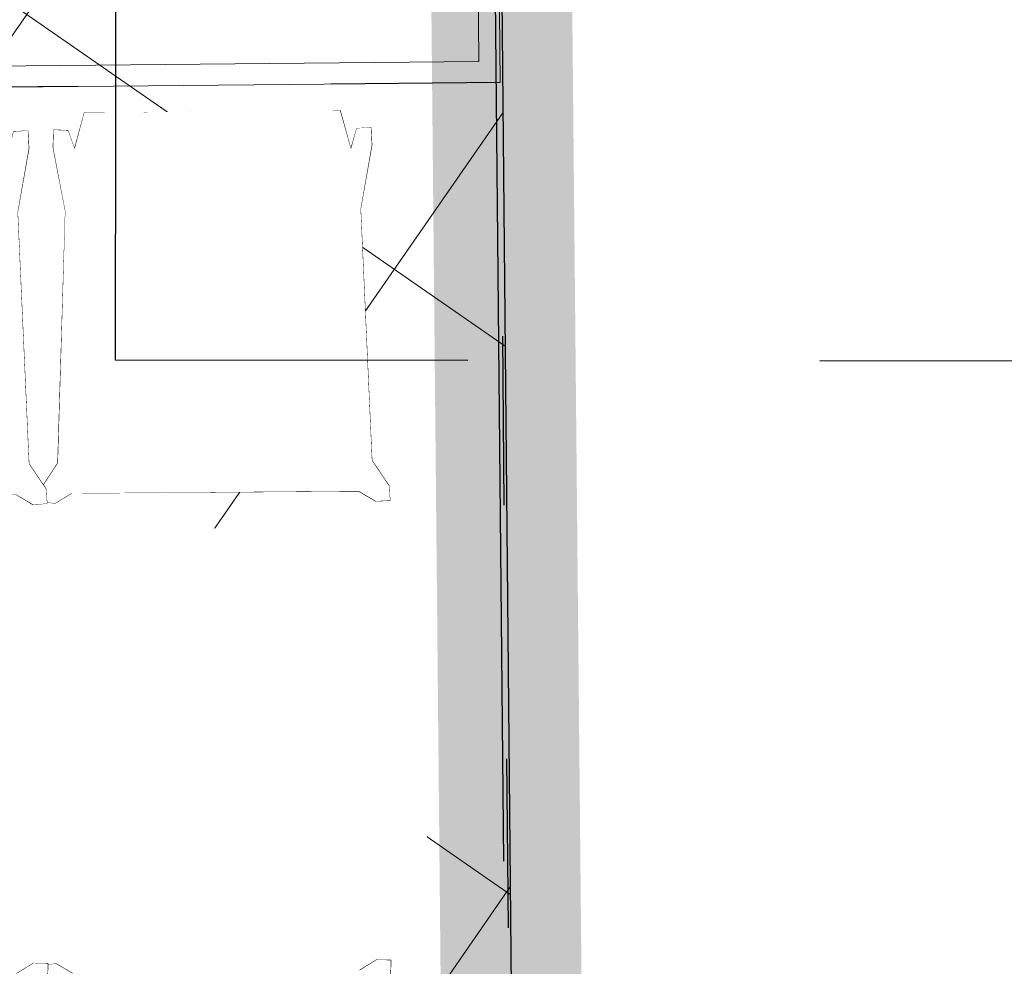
# Model space of a CAD drawing. Extents: x 8014 to 6635291, y -5609 to 5765892.
# Tile 60 of 158: x 6601167.27 to 6601168.66, y 5731806.69 to 5731808.03. Entities that reach past the tile are written whole.
import ezdxf
from ezdxf import colors
from ezdxf.entities.mleader import LeaderData, LeaderLine
from ezdxf.math import Vec2, Vec3

# ---------------------------------------------------------------- set-up
doc = ezdxf.new("R2010")
doc.units = 0
doc.header["$PDSIZE"] = 0.75
for name, pattern in [('ACAD_ISO03W100', [30, 12, -18]), ('HIDDEN', [0.375, 0.25, -0.125]), ('PRZER1-1', [1, 0.5, -0.5])]:
    doc.linetypes.add(name, pattern=pattern)
doc.layers.get('0').update_dxf_attribs({"linetype": 'CONTINUOUS'})
doc.layers.get('Defpoints').update_dxf_attribs({"linetype": 'CONTINUOUS'})
for name, color, linetype in [('A-SZRAF- DROGI', 130, 'CONTINUOUS'), ('a_budynek', 10, 'CONTINUOUS'), ('a_chodnik', 31, 'CONTINUOUS'), ('A_opis', 7, 'CONTINUOUS'), ('a_zieleń', 80, 'CONTINUOUS'), ('Wymiarowanie', 7, 'CONTINUOUS')]:
    doc.layers.add(name, color=color, linetype=linetype)
for name, color, linetype, lineweight in [('a_krawężnik', 7, 'CONTINUOUS', 30), ('D_WYMIARY', 7, 'CONTINUOUS', 15), ('MEBLE PKN', 7, 'CONTINUOUS', 20), ('OPIS', 7, 'CONTINUOUS', 0), ('T_str.ochr.8m', 40, 'HIDDEN', 60)]:
    doc.layers.add(name, color=color, linetype=linetype, lineweight=lineweight)
doc.layers.add('AP_HATCH_DROGI', color=7, linetype='CONTINUOUS', lineweight=15, true_color=0x949494)
doc.styles.add('Arial', font='arial.ttf')
doc.styles.add('Romand', font='romand.shx', dxfattribs={"width": 0.8})
doc.styles.add('ROMANS', font='romans.shx', dxfattribs={"width": 0.7})
doc.dimstyles.new('DIM500', dxfattribs={"dimscale": 40, "dimtxt": 0.03, "dimasz": 0.01, "dimexe": 0, "dimexo": 0, "dimgap": 0.02, "dimtad": 1, "dimzin": 9, "dimdsep": 46, "dimtxsty": 'ROMANS', "dimblk": 'TICK1', "dimcen": 0, "dimse1": 1, "dimse2": 1, "dimclrd": 256, "dimclre": 7, "dimclrt": 6, "dimazin": 0, "dimtfac": 1, "dimtdec": 4, "dimtix": 1, "dimtmove": 2, "dimatfit": 3, "dimldrblk": 'TICK1', "dimfxl": 1, "dimtolj": 1, "dimtzin": 9, "dimarcsym": 0})
doc.dimstyles.new('wymiary 1000', dxfattribs={"dimtxt": 1.2, "dimasz": 0.5, "dimexe": 0.2, "dimexo": 0, "dimgap": 0.3, "dimtad": 1, "dimzin": 1, "dimtxsty": 'ROMANS', "dimblk": 'OBLIQUE', "dimcen": 1.5, "dimazin": 0, "dimtfac": 1, "dimtix": 1, "dimtmove": 0, "dimatfit": 3, "dimfxl": 1.25, "dimarcsym": 0})

# ---------------------------------------------------------------- blocks, each defined once
blk = doc.blocks.new('_Oblique')
at = {"color": 0, "linetype": 'ByBlock', "lineweight": -2}
blk.add_line((-0.5, -0.5), (0.5, 0.5), dxfattribs=at)
blk = doc.blocks.new('*D55')
at = {"layer": 'D_WYMIARY', "color": 0, "linetype": 'Continuous', "lineweight": -2}
for p in [(6601167.892975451, 5731813.178474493), (6601167.953632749, 5731806.838764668)]:
    blk.add_line(p, (6601167.924930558, 5731809.838627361), dxfattribs=at)
at = {"layer": 'Defpoints', "color": 0}
for p in [(6601167.924930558, 5731809.838627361), (6601167.953632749, 5731806.838764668)]:
    blk.add_point(p, dxfattribs=at)
at = {"layer": 'D_WYMIARY', "color": 0, "linetype": 'Continuous', "lineweight": -2, "xscale": 0.5, "yscale": 0.5, "zscale": 0.5, "rotation": 270.5481798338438}
blk.add_blockref('_Oblique', (6601167.924930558, 5731809.838627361), dxfattribs=at)
at = {"layer": 'D_WYMIARY', "color": 0, "lineweight": 9, "insert": (6601168.677932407, 5731812.265942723), "char_height": 0.8, "attachment_point": 5, "rotation": 270.54817983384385, "style": 'ROMANS'}
blk.add_mtext('R3,00', dxfattribs=at)
blk = doc.blocks.new('*D56')
at = {"layer": 'D_WYMIARY', "color": 0, "linetype": 'Continuous', "lineweight": -2}
for p in [(6601167.953632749, 5731806.503764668), (6601161.613923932, 5731806.443001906)]:
    blk.add_line(p, (6601164.953770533, 5731806.475012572), dxfattribs=at)
at = {"layer": 'Defpoints', "color": 0}
for p in [(6601167.953632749, 5731806.503764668), (6601164.953770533, 5731806.475012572)]:
    blk.add_point(p, dxfattribs=at)
at = {"layer": 'D_WYMIARY', "color": 0, "linetype": 'Continuous', "lineweight": -2, "xscale": 0.5, "yscale": 0.5, "zscale": 0.5, "rotation": 0.5491329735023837}
blk.add_blockref('_Oblique', (6601164.953770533, 5731806.475012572), dxfattribs=at)
at = {"layer": 'D_WYMIARY', "color": 0, "lineweight": 9, "insert": (6601162.526442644, 5731807.227974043), "char_height": 0.8, "attachment_point": 5, "rotation": 0.5491329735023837, "style": 'ROMANS'}
blk.add_mtext('R3,00', dxfattribs=at)
blk = doc.blocks.new('TICK1')
at = {"color": 0}
for p, q in [((0, -1.4), (0, 1.4)), ((0, 1.110223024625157e-16), (-0.9999999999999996, 1.110223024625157e-16))]:
    blk.add_line(p, q, dxfattribs=at)
at = {"color": 2}
blk.add_line((-0.9999999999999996, -0.9999999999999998), (1, 1), dxfattribs=at)
blk = doc.blocks.new('*D86')
at = {"layer": 'Defpoints', "color": 0}
for p in [(6601183.709523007, 5731807.194782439), (6601167.964858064, 5731806.560914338), (6601167.99356836, 5731803.54587761)]:
    blk.add_point(p, dxfattribs=at)
at = {"layer": 'Wymiarowanie', "lineweight": -2}
blk.add_line((6601183.34285929, 5731803.692039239), (6601168.393550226, 5731803.549686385), dxfattribs=at)
at = {"layer": 'Wymiarowanie', "lineweight": -2, "xscale": 0.4, "yscale": 0.4, "zscale": 0.4}
for p, rotation in [((6601183.742841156, 5731803.695848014), 0.5455751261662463), ((6601167.99356836, 5731803.54587761), 180.5455751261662)]:
    blk.add_blockref('TICK1', p, dxfattribs=dict(at, rotation=rotation))
at = {"layer": 'Wymiarowanie', "color": 6, "insert": (6601175.854874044, 5731805.020799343), "char_height": 1.2, "attachment_point": 5, "rotation": 0.5455751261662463, "style": 'Romand'}
blk.add_mtext('\\A1;15.75', dxfattribs=at)
blk = doc.blocks.new('Z$W@#18078')
at = {"linetype": 'Continuous', "lineweight": 0}
for p, q in [((52.70099770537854, 53.37868979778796), (53.95177334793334, 55.46699316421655)), ((121.2145860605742, 52.87430174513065), (119.9638104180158, 54.96260511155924)), ((125.3526789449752, 52.88995703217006), (122.2077639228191, 54.98516300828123)), ((52.87299354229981, 51.51941368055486), (54.31537071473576, 53.92754322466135)), ((121.0425902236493, 51.01502562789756), (119.6002130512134, 53.42315517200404)), ((170.1353272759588, 53.13265084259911), (161.106101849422, 51.49785543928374)), ((172.6327333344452, 53.01920147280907), (170.1353272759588, 53.13265084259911)), ((121.0822666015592, 46.52608018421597), (121.136296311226, 52.87441639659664)), ((121.1058025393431, 46.51443393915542), (121.159820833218, 52.85811928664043)), ((121.159820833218, 52.85811928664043), (121.136296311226, 52.87441639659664)), ((121.136296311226, 52.87441639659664), (121.2145860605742, 52.87430174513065)), ((121.159820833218, 52.85811928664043), (121.2243129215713, 52.8579997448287)), ((161.4822621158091, 51.20570872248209), (121.2243129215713, 52.8579997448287)), ((161.106101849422, 51.49785543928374), (125.3526789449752, 52.88995703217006)), ((166.0494697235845, 51.15508195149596), (172.6327333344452, 53.01920147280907)), ((172.6327333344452, 53.01920147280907), (172.5251946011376, 51.01923266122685)), ((120.9707894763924, 10.20466600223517), (121.0425902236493, 51.01502562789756)), ((161.106101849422, 51.49785543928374), (161.470810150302, 51.21395340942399)), ((161.4055930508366, 49.21337687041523), (161.4760214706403, 50.49487381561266)), ((161.470810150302, 51.21395340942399), (161.5876151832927, 51.31978798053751)), ((161.4822621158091, 51.20570872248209), (161.470810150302, 51.21395340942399)), ((161.470810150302, 51.21395340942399), (161.5879001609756, 51.21245047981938)), ((161.4760214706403, 50.49487381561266), (161.4822621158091, 51.20570872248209)), ((162.3239936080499, 51.20298984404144), (161.5876151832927, 51.31978798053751)), ((161.5876151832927, 51.31978798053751), (162.0854438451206, 51.20606416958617)), ((161.5885114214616, 51.01241913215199), (161.5879001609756, 51.21245047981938)), ((161.5879001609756, 51.21245047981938), (162.0854438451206, 51.20606416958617)), ((162.0854438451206, 51.20606416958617), (172.8969337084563, 48.73639835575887)), ((166.0494697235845, 51.15508195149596), (162.3239936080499, 51.20298984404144)), ((169.88490482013, 50.09402648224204), (166.0494697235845, 51.15508195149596)), ((172.5251946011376, 51.01923266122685), (169.88490482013, 50.09402648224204)), ((161.4315401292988, 49.23483497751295), (161.4055930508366, 49.21337687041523)), ((161.4055930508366, 49.21337687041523), (161.4649634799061, 49.21094445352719)), ((161.4649634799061, 49.21094445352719), (161.4315401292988, 49.23483497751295)), ((161.4640149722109, 49.09070673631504), (161.4543578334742, 47.8665181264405)), ((161.4646242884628, 49.16794680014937), (161.4640149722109, 49.09070673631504)), ((161.4649634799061, 49.21094445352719), (161.4646242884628, 49.16794680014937)), ((161.5530142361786, 48.98924367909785), (161.4646242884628, 49.16794680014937)), ((161.4649634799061, 49.21094445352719), (161.5616785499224, 48.97936606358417)), ((161.5582651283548, 49.10243844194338), (161.4649634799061, 49.21094445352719)), ((161.6413953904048, 49.00576133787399), (161.5582651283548, 49.10243844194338)), ((175.0481297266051, 48.66564407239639), (169.88490482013, 50.09402648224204)), ((161.4543578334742, 47.8665181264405), (161.4431330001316, 46.44360047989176)), ((161.4543578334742, 47.8665181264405), (161.6048331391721, 42.93879252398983)), ((165.9464308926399, 48.27251764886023), (164.259717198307, 48.51744437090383)), ((169.5873004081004, 47.49918948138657), (165.9464308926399, 48.27251764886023)), ((172.8969337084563, 48.73639835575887), (173.0434249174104, 48.73154292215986)), ((172.8969337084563, 48.73639835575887), (173.1448690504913, 38.83768257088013)), ((173.0434249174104, 48.73154292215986), (173.1897757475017, 48.72696869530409)), ((173.1897757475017, 48.72696869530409), (173.3055599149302, 44.99681445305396)), ((173.1897757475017, 48.72696869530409), (173.2804557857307, 45.3544857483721)), ((173.1897757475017, 48.72696869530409), (175.0481297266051, 48.66564407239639)), ((175.0510516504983, 48.66483573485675), (174.9876896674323, 46.66212298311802)), ((175.0510516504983, 48.66483573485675), (175.0481297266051, 48.66564407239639)), ((121.0424678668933, 40.16480341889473), (121.0822666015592, 46.52608018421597)), ((121.0660151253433, 40.15776928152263), (121.1058025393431, 46.51443393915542)), ((161.4431330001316, 46.44360047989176), (161.4033455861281, 40.08693582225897)), ((174.9876896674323, 46.66212298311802), (174.5343390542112, 42.34596168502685)), ((174.538432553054, 44.67952566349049), (174.9876896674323, 46.66212298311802)), ((174.9876896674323, 46.66212298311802), (174.9310564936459, 14.36804881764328)), ((173.3055599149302, 44.99681445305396), (173.2804557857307, 45.3544857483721)), ((173.3055599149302, 44.99681445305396), (173.2928194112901, 44.894681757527)), ((173.2979334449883, 44.70449379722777), (173.3055599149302, 44.99681445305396)), ((173.3055599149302, 44.99681445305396), (173.3432518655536, 43.01909714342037)), ((173.4175940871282, 39.73320146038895), (174.538432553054, 44.67952566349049)), ((174.5343390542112, 42.34596168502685), (174.538432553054, 44.67952566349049)), ((161.6048331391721, 42.93879252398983), (161.7245738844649, 34.68835718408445)), ((173.3434943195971, 43.00806724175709), (173.3432518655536, 43.01909714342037)), ((173.3439675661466, 42.98653795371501), (173.3434833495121, 43.00450169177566)), ((173.3439675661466, 42.98653795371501), (173.3438783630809, 42.98384280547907)), ((173.3442942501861, 42.97441844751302), (173.3438783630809, 42.98384280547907)), ((173.3446882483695, 42.95375213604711), (173.3442942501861, 42.97441844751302)), ((173.4245283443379, 38.76591482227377), (173.3446882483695, 42.95375213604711)), ((174.5343390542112, 42.34596168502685), (173.4930003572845, 32.43181212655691)), ((173.4088365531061, 40.5791166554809), (173.4175940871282, 39.73320146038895)), ((121.0169126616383, 33.79570084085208), (121.0424678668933, 40.16480341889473)), ((121.0404713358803, 33.79331756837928), (121.0660151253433, 40.15776928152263)), ((161.4033455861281, 40.08693582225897), (161.3778017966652, 33.72248410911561)), ((173.4177293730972, 39.71149253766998), (173.4175940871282, 39.73320146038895)), ((173.4232682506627, 39.18376305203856), (173.4177293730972, 39.71149253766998)), ((173.4232682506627, 39.18376305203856), (173.461613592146, 36.82419243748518)), ((173.4310583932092, 38.42439861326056), (173.4232682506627, 39.18376305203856)), ((173.1448690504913, 38.83768257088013), (173.1660459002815, 34.64376541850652)), ((173.4245283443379, 38.76591482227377), (173.4310583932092, 38.42439861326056)), ((173.4312288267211, 38.41292793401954), (173.461613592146, 36.82419243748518)), ((173.4466548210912, 36.91928551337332), (173.4312288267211, 38.41292793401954)), ((173.1660459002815, 34.64376541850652), (173.4380338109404, 36.65023956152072)), ((173.4370462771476, 36.64295445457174), (173.481537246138, 30.55239527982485)), ((173.4380338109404, 36.65023956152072), (173.4486264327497, 36.7283820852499)), ((173.4380338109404, 36.65023956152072), (173.4689912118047, 34.32127352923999)), ((173.4466548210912, 36.91928551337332), (173.4486264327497, 36.7283820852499)), ((173.461613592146, 36.82419243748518), (173.4466548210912, 36.91928551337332)), ((173.4486264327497, 36.7283820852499), (173.461613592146, 36.82419243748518)), ((173.4486264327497, 36.7283820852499), (173.4665720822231, 34.99077573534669)), ((173.461613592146, 36.82419243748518), (173.4665720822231, 34.99077573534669)), ((173.4665720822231, 34.99077573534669), (173.4863597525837, 32.95441157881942)), ((173.4665720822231, 34.99077573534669), (173.4813257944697, 30.51772704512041)), ((121.0057687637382, 27.42396614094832), (121.0169126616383, 33.79570084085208)), ((121.0293389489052, 27.42627249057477), (121.0404713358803, 33.79331756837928)), ((161.3778017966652, 33.72248410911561), (161.3666693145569, 27.35540027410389)), ((161.7245738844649, 34.68835718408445), (161.7100565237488, 26.43697239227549)), ((173.1660459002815, 34.64376541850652), (173.1948237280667, 28.93584769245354)), ((173.1660459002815, 34.64376541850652), (173.4651582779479, 29.00081897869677)), ((173.4693648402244, 34.21024421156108), (173.4689912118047, 34.32127352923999)), ((173.4816253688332, 30.56684330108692), (173.4693648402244, 34.21024421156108)), ((173.4930003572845, 32.43181212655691), (173.4816253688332, 30.56684330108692)), ((173.4916095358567, 32.56648082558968), (173.4863597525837, 32.95441157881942)), ((173.4916095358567, 32.56648082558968), (173.4930003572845, 32.43181212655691)), ((173.4651582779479, 29.00081897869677), (173.4794846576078, 30.21633759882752)), ((173.4794846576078, 30.21633759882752), (173.4713451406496, 28.88409985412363)), ((173.4794846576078, 30.21633759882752), (173.4819150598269, 30.39737633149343)), ((173.4794846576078, 30.21633759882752), (173.4834509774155, 28.74987173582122)), ((173.4797215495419, 30.40855011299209), (173.4797917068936, 30.4654753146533)), ((173.4819150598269, 30.39737633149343), (173.4797215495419, 30.40855011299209)), ((173.4817961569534, 30.51248731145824), (173.4797917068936, 30.4654753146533)), ((173.4816253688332, 30.56684330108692), (173.4813257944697, 30.51772704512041)), ((173.4813257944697, 30.51772704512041), (173.4817961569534, 30.51248731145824)), ((174.4938050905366, 19.23893240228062), (173.4817961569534, 30.51248731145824)), ((173.4834509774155, 28.74987173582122), (173.4819150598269, 30.39737633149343)), ((173.1948237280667, 28.93584769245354), (173.0468078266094, 19.03500259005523)), ((173.4588123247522, 26.83286714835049), (173.4713451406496, 28.88409985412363)), ((173.4837193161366, 28.65065896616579), (173.4588123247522, 26.83286714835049)), ((173.4651582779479, 29.00081897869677), (173.4713451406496, 28.88409985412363)), ((173.4837193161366, 28.65065896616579), (173.4700015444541, 28.66420050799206)), ((173.4713451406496, 28.88409985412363), (173.4837193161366, 28.65065896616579)), ((173.4834509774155, 28.74987173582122), (173.4837193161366, 28.65065896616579)), ((121.0088939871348, 21.05483192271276), (121.0057687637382, 27.42396614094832)), ((121.0324754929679, 21.0617503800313), (121.0293389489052, 27.42627249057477)), ((161.3666693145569, 27.35540027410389), (161.3698059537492, 20.99091692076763)), ((173.4587638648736, 26.82963881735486), (173.4568045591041, 26.50424444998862)), ((173.4587638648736, 26.82963881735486), (173.4588123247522, 26.83286714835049)), ((161.7100565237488, 26.43697239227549), (161.5612869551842, 18.18704109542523)), ((173.4568045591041, 26.50424444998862), (173.3939769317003, 22.10213507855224)), ((173.4568045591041, 26.50424444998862), (173.443232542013, 24.28283350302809)), ((173.443232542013, 24.28283350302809), (173.3939769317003, 22.10213507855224)), ((174.490411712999, 17.30448368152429), (173.443232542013, 24.28283350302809)), ((121.026300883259, 14.69341171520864), (121.0088939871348, 21.05483192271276)), ((121.0498939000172, 14.70501979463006), (121.0324754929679, 21.0617503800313)), ((161.3698059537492, 20.99091692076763), (161.3872242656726, 14.63414757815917)), ((173.3759212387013, 21.30274529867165), (173.3628448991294, 20.72305391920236)), ((173.3826128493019, 21.27290686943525), (173.3717279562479, 20.47861736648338)), ((173.3929767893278, 22.02915547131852), (173.3759212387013, 21.30274529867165)), ((173.3759212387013, 21.30274529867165), (173.3826128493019, 21.27290686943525)), ((173.3929767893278, 22.02915547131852), (173.3826128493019, 21.27290686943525)), ((173.3826128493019, 21.27290686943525), (174.4887207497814, 16.34052326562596)), ((173.3929767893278, 22.02915547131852), (173.3935584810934, 22.08360897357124)), ((173.3935584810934, 22.08360897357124), (173.3939769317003, 22.10213507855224)), ((173.3717279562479, 20.47861736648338), (173.3166449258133, 18.67138713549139)), ((173.3550878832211, 20.36860128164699), (173.3166449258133, 18.67138713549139)), ((173.3550878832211, 20.36860128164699), (173.3558144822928, 20.37340520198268)), ((173.3717279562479, 20.47861736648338), (173.3557273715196, 20.40752665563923)), ((173.3558144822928, 20.37340520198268), (173.3717279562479, 20.47861736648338)), ((173.3567451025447, 20.42685988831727), (173.3581605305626, 20.47531292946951)), ((173.3581605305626, 20.47531292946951), (173.358225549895, 20.47812784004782)), ((173.3642012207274, 20.68573179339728), (173.358225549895, 20.47812784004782)), ((173.3628448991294, 20.72305391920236), (173.3642012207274, 20.68573179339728)), ((173.3642012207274, 20.68573179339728), (173.3717279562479, 20.47861736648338)), ((161.5612869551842, 18.18704109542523), (161.3932722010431, 13.25331389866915)), ((173.0468078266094, 19.03500259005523), (172.8329262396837, 12.30110972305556)), ((173.3125721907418, 18.49441631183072), (173.1314130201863, 12.49566433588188)), ((173.3125721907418, 18.49441631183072), (173.2593687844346, 16.1358118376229)), ((173.3125721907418, 18.49441631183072), (173.3142828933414, 18.57025489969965)), ((173.3142828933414, 18.57025489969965), (173.3163746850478, 18.63983851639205)), ((173.3163746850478, 18.63983851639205), (173.3166449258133, 18.67138713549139)), ((174.490411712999, 17.30448368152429), (174.4938050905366, 19.23893240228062)), ((174.9310564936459, 14.36804881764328), (174.4938050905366, 19.23893240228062)), ((174.9310564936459, 14.36804881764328), (174.490411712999, 17.30448368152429)), ((173.2593687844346, 16.1358118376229), (173.1314130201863, 12.49566433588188)), ((174.4860860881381, 14.83859258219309), (173.2593687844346, 16.1358118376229)), ((174.4860860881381, 14.83859258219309), (174.4887207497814, 16.34052326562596)), ((174.4887207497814, 16.34052326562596), (174.9310564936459, 14.36804881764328)), ((121.0580023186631, 8.344947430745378), (121.026300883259, 14.69341171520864)), ((121.0816067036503, 8.361186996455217), (121.0498939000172, 14.70501979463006)), ((161.3872242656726, 14.63414757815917), (161.3932722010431, 13.25331389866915)), ((174.9310564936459, 14.36804881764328), (174.4860860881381, 14.83859258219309)), ((174.9310564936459, 14.36804881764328), (174.9873769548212, 12.36511981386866)), ((161.3932722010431, 13.25331389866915), (161.3988739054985, 11.97436138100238)), ((164.2397669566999, 12.57857472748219), (165.8841405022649, 12.78941761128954)), ((169.5114237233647, 13.54656145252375), (165.8841405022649, 12.78941761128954)), ((161.3673521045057, 11.86556379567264), (161.3399633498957, 11.86454057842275)), ((161.4058054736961, 10.58279150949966), (161.3399633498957, 11.86454057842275)), ((161.3993451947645, 11.86675902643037), (161.3673521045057, 11.86556379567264)), ((161.3679839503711, 11.84450885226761), (161.3993451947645, 11.86675902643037)), ((161.3988739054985, 11.97436138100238), (161.4867562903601, 12.13819134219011)), ((161.3988739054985, 11.97436138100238), (161.3993451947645, 11.86675902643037)), ((161.492503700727, 11.99140534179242), (161.3993451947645, 11.86675902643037)), ((161.5739463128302, 12.10037576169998), (161.492503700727, 11.99140534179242)), ((172.8329262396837, 12.30110972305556), (161.5168061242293, 10.2270796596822)), ((169.4985665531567, 10.86743764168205), (174.9873769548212, 12.36511981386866)), ((172.9794400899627, 12.30547850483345), (172.8329262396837, 12.30110972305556)), ((173.1254265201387, 12.30925128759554), (172.9794400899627, 12.30547850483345)), ((174.9873769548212, 12.36511981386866), (173.1254265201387, 12.30925128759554)), ((173.1254265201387, 12.30925128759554), (173.1272796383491, 12.35158447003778)), ((173.1282062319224, 12.38913921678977), (173.1272796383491, 12.35158447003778)), ((173.1282062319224, 12.38913921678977), (173.1305082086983, 12.44407991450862)), ((173.1314130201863, 12.49566433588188), (173.1305082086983, 12.44407991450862)), ((54.39557003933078, 8.306029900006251), (52.94479428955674, 10.70905405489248)), ((119.5200137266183, 7.801641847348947), (120.9707894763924, 10.20466600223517)), ((161.4097967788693, 9.871950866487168), (121.1460987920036, 8.36106745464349)), ((161.3981493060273, 9.863704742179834), (165.9769034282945, 9.906513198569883)), ((161.3981493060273, 9.863704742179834), (161.4097967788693, 9.871950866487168)), ((161.4097138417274, 9.886721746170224), (161.4058054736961, 10.58279150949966)), ((161.5632124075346, 10.19223138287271), (161.4097138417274, 9.886721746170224)), ((161.4097967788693, 9.871950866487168), (161.4097138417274, 9.886721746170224)), ((161.5632124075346, 10.19223138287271), (165.9769034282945, 9.906513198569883)), ((165.9769034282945, 9.906513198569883), (169.4985665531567, 10.86743764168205)), ((172.5537496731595, 8.019277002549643), (165.9769034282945, 9.906513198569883)), ((169.4985665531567, 10.86743764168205), (172.4532393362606, 10.01960145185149)), ((172.4532393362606, 10.01960145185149), (172.5537496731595, 8.019277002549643)), ((54.31537071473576, 6.304844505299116), (52.77929174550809, 8.84920145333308)), ((125.2744273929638, 8.314618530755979), (161.0323605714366, 9.58111128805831)), ((161.0323605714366, 9.58111128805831), (170.0559632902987, 7.914619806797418)), ((54.39557003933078, 8.306029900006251), (54.31537071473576, 6.304844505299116)), ((119.5200137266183, 7.801641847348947), (119.6002130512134, 5.800456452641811)), ((119.6002130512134, 5.800456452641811), (121.136292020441, 8.344813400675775)), ((121.0816067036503, 8.361186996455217), (121.0580023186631, 8.344947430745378)), ((121.136292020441, 8.344813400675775), (121.0580023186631, 8.344947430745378)), ((121.1460987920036, 8.36106745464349), (121.0816067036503, 8.361186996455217)), ((121.5984421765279, 5.884189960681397), (125.2744273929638, 8.314618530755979)), ((170.0559632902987, 7.914619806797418), (172.5537496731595, 8.019277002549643)), ((54.31537071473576, 6.304844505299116), (52.31714158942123, 6.388578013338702)), ((119.6002130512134, 5.800456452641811), (121.5984421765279, 5.884189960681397))]:
    blk.add_line(p, q, dxfattribs=at)
for points in [[(54.31537071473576, 53.92754322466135), (53.95177334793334, 55.46699316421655), (51.70781984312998, 55.48955106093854)], [(119.6002130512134, 53.42315517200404), (119.9638104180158, 54.96260511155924), (122.2077639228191, 54.98516300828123)]]:
    blk.add_lwpolyline(points)
blk.add_wipeout([(56.986033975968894, 59.70880202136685), (115.84579791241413, 59.70880202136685), (115.84579791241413, 1.0106904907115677), (56.986033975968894, 1.0106904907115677)])
for points in [[(1.390389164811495, 51.523620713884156), (1.282850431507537, 53.52358952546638), (3.780256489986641, 53.63703889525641), (12.809481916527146, 52.002243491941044), (48.56290482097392, 53.394345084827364), (51.70781984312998, 55.48955106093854), (53.95177334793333, 55.46699316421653), (54.315370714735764, 53.92754322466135), (52.87299354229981, 51.51941368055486), (52.94479428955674, 10.709054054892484), (54.39557003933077, 8.306029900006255), (54.315370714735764, 6.3048445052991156), (52.31714158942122, 6.388578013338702), (48.64115637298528, 8.819006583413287), (12.883223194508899, 10.085499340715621), (3.8596204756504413, 8.419007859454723), (1.3618340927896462, 8.523665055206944), (1.4623444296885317, 10.52398950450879), (4.4170172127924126, 11.371825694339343), (-1.0717931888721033, 12.869507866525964), (-1.132545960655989, 49.17003212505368), (4.030678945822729, 50.598414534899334)], [(172.5251946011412, 51.01923266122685), (172.63273333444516, 53.01920147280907), (170.13532727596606, 53.132650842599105), (161.10610184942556, 51.49785543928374), (125.35267894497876, 52.88995703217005), (122.2077639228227, 54.985163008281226), (119.96381041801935, 54.96260511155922), (119.60021305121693, 53.42315517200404), (121.04259022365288, 51.01502562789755), (120.97078947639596, 10.204666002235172), (119.52001372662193, 7.801641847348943), (119.60021305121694, 5.800456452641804), (121.59844217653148, 5.88418996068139), (125.27442739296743, 8.314618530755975), (161.0323605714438, 9.581111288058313), (170.05596329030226, 7.914619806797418), (172.55374967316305, 8.01927700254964), (172.45323933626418, 10.019601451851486), (169.4985665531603, 10.867437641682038), (174.9873769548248, 12.36511981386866), (175.0481297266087, 48.665644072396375), (169.88490482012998, 50.09402648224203)]]:
    blk.add_wipeout(points)
blk = doc.blocks.new('*U97')
for points in [[(209.9999999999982, -105), (209.9999999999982, 0), (259.9999999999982, 0), (259.9999999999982, -105)], [(212.9999999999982, -102), (212.9999999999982, -3), (256.9999999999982, -3), (256.9999999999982, -102)]]:
    blk.add_lwpolyline(points, close=True)
at = {"xscale": -1, "rotation": 180}
blk.add_blockref('Z$W@#18078', (31.22502285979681, -10.42433399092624), dxfattribs=at)
blk.add_blockref('Z$W@#18078', (31.22502285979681, -59.12244552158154), dxfattribs=at)
at = {"layer": 'Defpoints', "linetype": 'ACAD_ISO03W100', "ltscale": 2}
blk.add_lwpolyline([(-209.9999999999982, 0), (209.9999999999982, 0), (209.9999999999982, -250), (-209.9999999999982, -250)], close=True, dxfattribs=at)
blk = doc.blocks.new('*D102')
at = {"layer": 'Defpoints', "color": 0}
for p in [(6601170.863178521, 5731808.853257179), (6601167.983182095, 5731808.825880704), (6601168.102336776, 5731796.312748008)]:
    blk.add_point(p, dxfattribs=at)
at = {"layer": 'Wymiarowanie', "lineweight": -2}
blk.add_line((6601170.978322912, 5731796.740104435), (6601170.866980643, 5731808.45327525), dxfattribs=at)
at = {"layer": 'Wymiarowanie', "lineweight": -2, "xscale": 0.4, "yscale": 0.4, "zscale": 0.4}
for p, rotation in [((6601170.863178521, 5731808.853257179), 90.54462195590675), ((6601170.982125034, 5731796.340122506), 270.5446219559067)]:
    blk.add_blockref('TICK1', p, dxfattribs=dict(at, rotation=rotation))
at = {"layer": 'Wymiarowanie', "color": 6, "insert": (6601172.322588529, 5731802.609997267), "char_height": 1.2, "attachment_point": 5, "rotation": 270.54462195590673, "style": 'Romand'}
blk.add_mtext('\\A1;12.51', dxfattribs=at)
blk = doc.blocks.new('_None')

msp = doc.modelspace()

# ---------------------------------------------------------------- hatches: boundary and pattern name
at = {"layer": 'A-SZRAF- DROGI', "linetype": 'ByBlock', "lineweight": 0}
h = msp.add_hatch(dxfattribs=at)
h.set_pattern_fill('ANSI37', color=253, scale=3, style=0)
h.set_pattern_definition([(45, (3365827.470421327, 2822255.75228963), (-0.2651650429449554, 0.2651650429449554), []), (135, (3365827.470421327, 2822255.75228963), (-0.2651650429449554, -0.2651650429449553), [])])
h.paths.add_polyline_path([(6601164.801, 5731825.446), (6601168.790559, 5731826.947746), (6601168.820585, 5731824.474329), (6601166.454, 5731823.503)])
edge = h.paths.add_edge_path()
edge.add_line((6601172.476, 5731825.895), (6601172.4105, 5731828.025676))
edge.add_line((6601172.4105, 5731828.025676), (6601173.992, 5731828.189))
edge.add_arc((6601186.03492027, 5732243.680015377), 415.665509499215, 268.3397586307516, 269.9116548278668)
edge.add_line((6601185.394, 5731828.015), (6601205.043, 5731828.193))
edge.add_line((6601205.043, 5731828.193), (6601225.2324, 5731828.343))
edge.add_line((6601225.2324, 5731828.343), (6601245.168, 5731828.586))
edge.add_line((6601245.168, 5731828.586), (6601245.54301782, 5731828.590239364))
edge.add_line((6601245.54301782, 5731828.590239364), (6601246.883624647, 5731826.593755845))
edge.add_line((6601246.883624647, 5731826.593755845), (6601221.789705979, 5731826.309230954))
edge.add_line((6601221.789705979, 5731826.309230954), (6601205.136, 5731826.031))
edge.add_line((6601205.136, 5731826.031), (6601185.273, 5731825.848))
edge.add_line((6601185.273, 5731825.848), (6601173.834, 5731826.053))
edge.add_line((6601173.834, 5731826.053), (6601172.476, 5731825.895))
edge = h.paths.add_edge_path()
edge.add_line((6601111.994, 5731733.86), (6601109.203, 5731750.836))
edge.add_line((6601109.203, 5731750.836), (6601106.88, 5731760.994))
edge.add_line((6601106.88, 5731760.994), (6601102.557, 5731779.174))
edge.add_line((6601102.557, 5731779.174), (6601096.809, 5731802.335))
edge.add_line((6601096.809, 5731802.335), (6601093.3935, 5731815.0755))
edge.add_arc((6601112.890643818, 5731821.406846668), 20.49937969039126, 186.6456011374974, 197.9902726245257, ccw=False)
edge.add_arc((6601104.100382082, 5731821.197027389), 11.77172068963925, 157.093056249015, 190.5856574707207, ccw=False)
edge.add_line((6601093.257, 5731825.779000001), (6601095.519, 5731824.743))
edge.add_line((6601095.519, 5731824.743), (6601101.325, 5731802.801))
edge.add_line((6601101.325, 5731802.801), (6601106.886, 5731780.522))
edge.add_line((6601106.886, 5731780.522), (6601111.376, 5731762.136))
edge.add_line((6601111.376, 5731762.136), (6601116.585, 5731733.745))
edge.add_line((6601116.585, 5731733.745), (6601117.929, 5731724.497))
edge.add_line((6601117.929, 5731724.497), (6601120.174581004, 5731712.998631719))
edge.add_line((6601120.174581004, 5731712.998631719), (6601122.073782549, 5731714.127215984))
edge.add_line((6601122.073782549, 5731714.127215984), (6601119.954, 5731724.963))
edge.add_line((6601119.954, 5731724.963), (6601118.634, 5731734.045))
edge.add_line((6601118.634, 5731734.045), (6601113.329, 5731762.836))
edge.add_line((6601113.329, 5731762.836), (6601108.915, 5731781.012))
edge.add_line((6601108.915, 5731781.012), (6601103.286, 5731803.464))
edge.add_line((6601103.286, 5731803.464), (6601098.333, 5731822.44))
edge.add_line((6601098.333, 5731822.44), (6601100.26, 5731826.8))
edge.add_line((6601100.26, 5731826.8), (6601104.18, 5731826.61))
edge.add_line((6601104.18, 5731826.61), (6601124.59, 5731825.705))
edge.add_arc((6601125.610328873, 5731847.683485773), 22.00215689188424, 254.8648362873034, 267.34201003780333, ccw=False)
edge.add_line((6601119.865631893, 5731826.444527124), (6601114.201632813, 5731827.976553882))
edge.add_arc((6601110.333611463, 5731814.50400797), 14.01681427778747, 73.98101766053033, 84.72925958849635)
edge.add_line((6601111.621225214, 5731828.46155551), (6601104.31, 5731828.801))
edge.add_line((6601104.31, 5731828.801), (6601098.736000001, 5731829.044))
edge.add_arc((6601099.467862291, 5731836.320540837), 7.313252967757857, 237.4214308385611, 264.25660123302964, ccw=False)
edge.add_line((6601095.530000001, 5731830.158), (6601092.874, 5731826.011))
edge.add_arc((6601101.918260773, 5731821.943692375), 9.916735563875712, 155.7860047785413, 175.0173574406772)
edge.add_arc((6601112.859662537, 5731821.4016454), 20.86790340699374, 176.1439813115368, 198.0522861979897)
edge.add_line((6601093.019, 5731814.935), (6601096.416, 5731802.213))
edge.add_line((6601096.416, 5731802.213), (6601102.139, 5731779.125))
edge.add_line((6601102.139, 5731779.125), (6601106.492, 5731760.912))
edge.add_line((6601106.492, 5731760.912), (6601108.825, 5731750.719))
edge.add_line((6601108.825, 5731750.719), (6601111.607, 5731733.785))
edge.add_line((6601111.607, 5731733.785), (6601115.11, 5731713.014))
edge.add_line((6601115.11, 5731713.014), (6601115.782940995, 5731710.388937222))
edge.add_line((6601115.782940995, 5731710.388937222), (6601116.122591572, 5731710.590771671))
edge.add_line((6601116.122591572, 5731710.590771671), (6601115.488, 5731713.094))
edge.add_line((6601115.488, 5731713.094), (6601113.741, 5731723.477))
edge.add_line((6601113.741, 5731723.477), (6601111.994, 5731733.86))
at = {"layer": 'a_chodnik', "lineweight": 13, "transparency": 33554687}
h = msp.add_hatch(dxfattribs=at)
h.set_pattern_fill('ANSI37-METRIC', color=256, scale=0.1999999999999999, angle=280.2340517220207, style=0)
h.set_pattern_definition([(325.2406736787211, (6604551.58258656, 5730645.887596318), (0.3620328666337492, 0.5216868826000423), []), (55.24067367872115, (6604551.58258656, 5730645.887596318), (-0.5216868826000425, 0.362032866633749), [])])
h.paths.add_polyline_path([(6601184.718209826, 5731806.288503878), (6601184.811686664, 5731796.468651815, -0.414209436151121), (6601183.821264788, 5731795.459178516), (6601180.533091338, 5731795.427831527), (6601179.940215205, 5731796.425472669), (6601183.811721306, 5731796.462338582), (6601183.712477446, 5731806.884519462)])
h.paths.add_polyline_path([(6601177.447741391, 5731795.398418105), (6601169.101942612, 5731795.318855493, -0.4088541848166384), (6601165.033847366, 5731799.300274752), (6601164.951244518, 5731807.974885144, -0.336575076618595), (6601167.945302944, 5731809.825565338), (6601183.682951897, 5731809.976971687, -0.3189819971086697), (6601184.633546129, 5731809.315496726), (6601183.694444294, 5731808.778286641), (6601183.692566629, 5731808.975471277), (6601167.943280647, 5731808.825500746), (6601168.062435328, 5731796.312368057), (6601178.023179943, 5731796.407217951)])
at = {"layer": 'a_zieleń', "transparency": 33554687}
h = msp.add_hatch(dxfattribs=at)
h.set_pattern_fill('ANSI31', color=256, scale=2, angle=0.5415578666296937)
h.set_pattern_definition([(45.5415578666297, (6600987.53512271, 5732094.771343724), (-0.1784396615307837, 0.1750979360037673), [])])
edge = h.paths.add_edge_path()
edge.add_line((6601184.522925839, 5731785.715408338), (6601184.766921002, 5731785.473322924))
edge.add_line((6601184.766921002, 5731785.473322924), (6601208.79, 5731802.27))
edge.add_line((6601208.79, 5731802.27), (6601211.05, 5731814.48))
edge.add_line((6601211.05, 5731814.48), (6601142.150843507, 5731813.822858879))
edge.add_arc((6601143.69840858, 5731819.101553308), 5.500870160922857, 253.6603434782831, 270.5475106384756)
edge.add_line((6601143.750973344, 5731813.6009343), (6601191.033618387, 5731814.053326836))
edge.add_arc((6601191.121506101, 5731812.113382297), 1.941934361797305, 359.83740764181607, 92.59396805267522, ccw=False)
edge.add_line((6601193.063432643, 5731812.107871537), (6601193.07399525, 5731811.003901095))
edge.add_line((6601193.07399525, 5731811.003901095), (6601197.383252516, 5731811.044963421))
edge.add_line((6601197.383252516, 5731811.044963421), (6601197.425292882, 5731806.620725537))
edge.add_line((6601197.425292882, 5731806.620725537), (6601199.73158594, 5731806.642472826))
edge.add_line((6601199.73158594, 5731806.642472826), (6601199.802988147, 5731799.171269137))
edge.add_line((6601199.802988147, 5731799.171269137), (6601197.516155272, 5731797.164784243))
edge.add_line((6601197.516155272, 5731797.164784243), (6601194.215775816, 5731797.133052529))
edge.add_line((6601194.215775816, 5731797.133052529), (6601194.250820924, 5731793.47024802))
edge.add_arc((6601191.537576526, 5731793.658273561), 2.719751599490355, 281.08944697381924, 356.0357887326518, ccw=False)
edge.add_line((6601192.060696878, 5731790.989304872), (6601185.152182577, 5731786.155675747))
edge.add_arc((71774552.68679601, -87417922.68084788), 113685689.9179969, 124.9790439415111, 124.9790443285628)
h.paths.add_polyline_path([(6601204.905956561, 5731809.178180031), (6601202.576515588, 5731808.578882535), (6601203.741236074, 5731808.878531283)], flags=16)
h = msp.add_hatch(dxfattribs=at)
h.set_pattern_fill('ANSI31', color=256, scale=2, angle=0.5415578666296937)
h.set_pattern_definition([(45.54817982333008, (6607983.673137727, 5729436.441197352), (-0.1784598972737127, 0.175077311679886), [])])
edge = h.paths.add_edge_path()
edge.add_line((6601132.28887818, 5731807.911557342), (6601127.080955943, 5731807.902463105))
edge.add_line((6601127.080955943, 5731807.902463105), (6601127.042433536, 5731806.545763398))
edge.add_line((6601127.042433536, 5731806.545763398), (6601125.024000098, 5731806.574521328))
edge.add_line((6601125.024000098, 5731806.574521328), (6601123.865375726, 5731808.178802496))
edge.add_line((6601123.865375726, 5731808.178802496), (6601123.892619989, 5731810.090996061))
edge.add_line((6601123.892619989, 5731810.090996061), (6601127.092295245, 5731810.045408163))
edge.add_line((6601127.092295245, 5731810.045408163), (6601127.07886047, 5731809.102461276))
edge.add_line((6601127.07886047, 5731809.102461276), (6601132.973334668, 5731809.112754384))
edge.add_arc((6601141.258670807, 5731812.627467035), 8.999999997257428, 180.5464351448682, 202.9870849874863, ccw=False)
edge.add_line((6601132.259080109, 5731812.541634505), (6601132.247761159, 5731813.728432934))
edge.add_line((6601132.247761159, 5731813.728432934), (6601119.83, 5731813.61))
edge.add_line((6601119.83, 5731813.61), (6601154.4, 5731764.22))
edge.add_line((6601154.4, 5731764.22), (6601170.421137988, 5731775.462184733))
edge.add_line((6601170.421137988, 5731775.462184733), (6601167.795630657, 5731776.94312949))
edge.add_line((6601167.795630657, 5731776.94312949), (6601164.951398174, 5731771.897198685))
edge.add_line((6601164.951398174, 5731771.897198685), (6601163.57632974, 5731771.285145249))
edge.add_line((6601163.57632974, 5731771.285145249), (6601148.409338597, 5731779.830782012))
edge.add_line((6601148.409338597, 5731779.830782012), (6601150.867544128, 5731784.186563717))
edge.add_arc((6601153.830783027, 5731789.327859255), 5.934113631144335, 214.9282003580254, 240.0425568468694, ccw=False)
edge.add_line((6601148.96558026, 5731785.930285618), (6601146.46801821, 5731789.497160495))
edge.add_line((6601146.46801821, 5731789.497160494), (6601142.298628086, 5731786.729162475))
edge.add_line((6601142.298628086, 5731786.729162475), (6601135.134562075, 5731796.97315696))
edge.add_line((6601135.134562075, 5731796.97315696), (6601132.678694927, 5731795.250945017))
edge.add_line((6601132.678694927, 5731795.250945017), (6601128.604672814, 5731801.064981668))
edge.add_line((6601128.604672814, 5731801.064981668), (6601130.241763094, 5731802.2116806))
edge.add_line((6601130.241763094, 5731802.2116806), (6601128.230332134, 5731805.075452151))
edge.add_line((6601128.230332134, 5731805.075452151), (6601132.288878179, 5731807.911557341))
h.paths.add_polyline_path([(6601124.087608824, 5731807.273295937), (6601122.407785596, 5731810.036661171), (6601124.012220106, 5731807.36403475), (6601124.444687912, 5731807.376661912)])
at = {"layer": 'AP_HATCH_DROGI', "transparency": 33554687}
h = msp.add_hatch(dxfattribs=at)
h.set_pattern_fill('ANSI37', color=8, scale=0.4, style=0)
h.set_pattern_definition([(45, (-235.1363771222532, -0.007408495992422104), (-0.8980256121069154, 0.8980256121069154), []), (135, (-235.1363771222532, -0.007408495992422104), (-0.8980256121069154, -0.8980256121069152), [])])
h.paths.add_polyline_path([(6601193.249542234, 5731793.599106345), (6601193.023173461, 5731793.157140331), (6601192.537164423, 5731792.545996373), (6601191.365211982, 5731791.715704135), (6601183.212684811, 5731786.011685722), (6601182.497746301, 5731785.59703122), (6601181.617589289, 5731785.472365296), (6601180.787473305, 5731785.553877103), (6601179.223053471, 5731786.31994221), (6601177.752199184, 5731787.151714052), (6601177.339079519, 5731787.292707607), (6601176.353805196, 5731787.380852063), (6601169.258341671, 5731787.337031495), (6601168.753547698, 5731787.164823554), (6601168.391850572, 5731786.815376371), (6601168.269527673, 5731786.161551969), (6601168.290580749, 5731783.987948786), (6601168.488974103, 5731783.423273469), (6601168.945697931, 5731783.165323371), (6601175.69063093, 5731779.256652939), (6601170.30296666, 5731775.521471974), (6601167.794910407, 5731776.936167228), (6601167.128955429, 5731777.163692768), (6601166.526245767, 5731776.961653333), (6601165.767206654, 5731775.783688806), (6601163.33174438, 5731771.472463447), (6601149.285564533, 5731779.333072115), (6601151.242391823, 5731782.823348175, 0.4126509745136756), (6601150.866490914, 5731784.182768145, -0.1085287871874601), (6601148.96558026, 5731785.930285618), (6601146.409825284, 5731789.580268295, 0.3525795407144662), (6601145.069900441, 5731789.886280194), (6601141.732827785, 5731787.547236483), (6601129.630619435, 5731804.831204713), (6601132.978262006, 5731807.182528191, 0.4134176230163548), (6601133.224768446, 5731808.57313886, -0.1152150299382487), (6601132.259080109, 5731812.541634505), (6601132.249191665, 5731813.578443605), (6601191.12157696, 5731814.047908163), (6601191.993802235, 5731813.804172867), (6601192.465289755, 5731813.507952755), (6601192.845826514, 5731812.99932286), (6601193.051446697, 5731812.404393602), (6601193.047141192, 5731810.787722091), (6601189.71617973, 5731810.759041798), (6601189.71617973, 5731810.476779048), (6601189.478657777, 5731810.589941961), (6601189.137921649, 5731810.649778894), (6601188.638827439, 5731810.516336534), (6601188.455564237, 5731810.361099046), (6601188.183916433, 5731809.949719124), (6601188.300918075, 5731797.719288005), (6601188.593649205, 5731797.284428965), (6601189.24852946, 5731797.040421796), (6601189.730764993, 5731797.164266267), (6601189.9472133, 5731797.324671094), (6601190.197602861, 5731797.731115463, -0.05991203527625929), (6601190.100695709, 5731797.525527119), (6601190.166834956, 5731797.525527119), (6601193.211719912, 5731797.5521764), (6601193.249542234, 5731793.599106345)], is_closed=False)
h.paths.add_polyline_path([(6601150.891862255, 5731811.46124344), (6601160.891791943, 5731811.516907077), (6601161.10822189, 5731789.159091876), (6601151.108690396, 5731789.062293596)], flags=16)
h.paths.add_polyline_path([(6601183.692642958, 5731809.969609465), (6601184.392950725, 5731809.683450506), (6601184.692597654, 5731808.979128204), (6601184.811738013, 5731796.463292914), (6601184.682850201, 5731795.960525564), (6601184.52561327, 5731795.751385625), (6601184.137843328, 5731795.50636878), (6601183.821335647, 5731795.45177002), (6601168.207583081, 5731795.409667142), (6601167.268951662, 5731795.745236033), (6601166.254055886, 5731796.470527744), (6601165.426889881, 5731797.629044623), (6601165.163207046, 5731798.3539978), (6601165.033918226, 5731799.292866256), (6601165.009865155, 5731801.818820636), (6601164.931315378, 5731807.967476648), (6601165.324893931, 5731808.648588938), (6601165.820058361, 5731809.170203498), (6601166.435272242, 5731809.557882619), (6601167.143473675, 5731809.853225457)], flags=16)

# ---------------------------------------------------------------- linework, layer by layer
at = {"layer": 'a_budynek'}
msp.add_lwpolyline([(6601183.692566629, 5731808.975471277), (6601167.943280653, 5731808.825500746), (6601168.062435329, 5731796.312368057), (6601183.81172131, 5731796.462338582)], close=True, dxfattribs=at)
at = {"layer": 'a_krawężnik'}
msp.add_arc((6601167.667191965, 5731806.928240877), 2.91064163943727, 84.51703990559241, 158.9248412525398, dxfattribs=at)

# ---------------------------------------------------------------- dimensions: what is measured, and where the dimension line sits
at = {"layer": 'D_WYMIARY', "linetype": 'Continuous', "lineweight": 9}
for center, mpoint, picture, middle in [((6601167.953632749, 5731806.838764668, 10.08), (6601167.924930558, 5731809.838627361, 10.08), '*D55', (6601168.677932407, 5731812.265942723)), ((6601167.953632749, 5731806.503764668, 10.08), (6601164.953770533, 5731806.475012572, 10.08), '*D56', (6601162.526442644, 5731807.227974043))]:
    dim = msp.add_radius_dim(center=center, mpoint=mpoint, dimstyle='wymiary 1000', override={"dimscale": 1, "dimtxt": 0.8, "dimzin": 0, "dimtxsty": 'ROMANS'}, dxfattribs=at)
    dim.commit()
    dim.dimension.update_dxf_attribs({"geometry": picture, "text_midpoint": middle})

# ---------------------------------------------------------------- next in the draw order: block references
at = {"layer": 'MEBLE PKN', "xscale": -0.009999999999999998, "yscale": 0.01, "zscale": 0.01, "rotation": 270.5455751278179}
msp.add_blockref('*U97', (6601167.968504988, 5731805.844345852), dxfattribs=at)

# ---------------------------------------------------------------- next in the draw order: linework, layer by layer
at = {"layer": 'a_budynek', "const_width": 0.2}
msp.add_lwpolyline([(6601167.943280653, 5731808.825500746), (6601183.692566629, 5731808.975471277), (6601183.811721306, 5731796.462338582), (6601168.062435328, 5731796.312368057), (6601167.943280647, 5731808.825500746)], dxfattribs=at)
at = {"layer": 'a_krawężnik'}
msp.add_arc((6601167.667191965, 5731806.928240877), 2.91064163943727, 84.51703990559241, 158.9248412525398, dxfattribs=at)
at = {"layer": 'A_opis', "linetype": 'PRZER1-1'}
msp.add_lwpolyline([(6601167.402212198, 5731807.549785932), (6601167.403957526, 5731809.54978517), (6601168.903956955, 5731809.548476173), (6601168.902211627, 5731807.548476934)], close=True, dxfattribs=at)
at = {"layer": 'T_str.ochr.8m', "color": 202, "ltscale": 2, "elevation": 1.422323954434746e-09}
msp.add_lwpolyline([(6601175.396192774, 5731816.72219358, -0.3015367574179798), (6601203.187177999, 5731798.325885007, -0.2178183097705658), (6601203.187178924, 5731773.094509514, -0.301537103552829), (6601175.396200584, 5731754.698210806), (6601169.235031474, 5731754.698423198, -0.301372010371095), (6601141.463049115, 5731773.094506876, -0.2177548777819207), (6601141.463048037, 5731798.325839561, -0.3016428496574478), (6601169.254027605, 5731816.722193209), (6601175.396192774, 5731816.72219358)], format="xyb", dxfattribs=at)
at = {"layer": 'T_str.ochr.8m', "color": 202, "ltscale": 2}
msp.add_arc((6601157.260715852, 5731807.695597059, 1.031868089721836e-08), 30, 270.5435333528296, 0.5435337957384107, dxfattribs=at)

# ---------------------------------------------------------------- next in the draw order: dimensions: what is measured, and where the dimension line sits
at = {"layer": 'Wymiarowanie'}
for base, p1, p2, angle, picture, middle in [((6601170.863178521, 5731808.853257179), (6601168.102336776, 5731796.312748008), (6601167.983182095, 5731808.825880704), 90.54462195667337, '*D102', (6601172.322588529, 5731802.609997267)), ((6601167.99356836, 5731803.54587761), (6601183.709523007, 5731807.194782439), (6601167.964858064, 5731806.560914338), 180.5455751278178, '*D86', (6601175.854874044, 5731805.020799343))]:
    dim = msp.add_linear_dim(base=base, p1=p1, p2=p2, angle=angle, dimstyle='DIM500', override={"dimtxsty": 'Romand', "dimldrblk": 'TICK1'}, dxfattribs=at)
    dim.commit()
    dim.dimension.update_dxf_attribs({"geometry": picture, "text_midpoint": middle})

# ---------------------------------------------------------------- next in the draw order: leaders
at = {"layer": 'OPIS', "linetype": 'Continuous'}
ml = msp.add_multileader_mtext('Standard', dxfattribs=at)
ml.set_content('ODBOJNIK  GUMOWY ', style='Arial')
ml.set_leader_properties()
ml.set_arrow_properties(name='NONE')
ml.build(insert=Vec2(0, 0))
ml.multileader.update_dxf_attribs({"text_left_attachment_type": 6, "text_right_attachment_type": 6, "dogleg_length": 1, "arrow_head_size": 1.25})
ctx = ml.context
ctx.base_point, ctx.char_height, ctx.arrow_head_size, ctx.landing_gap_size, ctx.plane_origin, ctx.plane_x_axis, ctx.plane_y_axis = Vec3(6601172.594837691, 5731818.676835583, 10.3), 0.75, 1.25, 0.5, Vec3(6601188.476825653, 5731838.955404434, 10.3), Vec3(0.9999491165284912, 0.0100878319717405), Vec3(-0.0100878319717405, 0.9999491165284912)
ctx.left_attachment, ctx.right_attachment = 6, 6
notes = []
notes.append((ctx, [(0, (1, 1, 0), (6601171.594888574, 5731818.666747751, 10.3), (0.9999491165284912, 0.0100878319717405), 1, [(0, [(6601164.711055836, 5731806.710065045, 10.3)], 0, [])])]))
ctx.mtext.insert, ctx.mtext.text_direction, ctx.mtext.rotation, ctx.mtext.flow_direction = Vec3(6601173.08557218, 5731819.597794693, 10.3), Vec3(0.9999491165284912, 0.0100878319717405), 0.0100880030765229, 5
for ctx, leaders in notes:
    for number, flags, end, landing, length, lines in leaders:
        leader = LeaderData()
        leader.index, (leader.has_last_leader_line, leader.has_dogleg_vector, leader.attachment_direction) = number, flags
        leader.last_leader_point, leader.dogleg_vector, leader.dogleg_length = Vec3(end), Vec3(landing), length
        for number, points, colour, breaks in lines:
            line = LeaderLine()
            line.index, line.vertices, line.color, line.breaks = number, Vec3.list(points), colors.encode_raw_color(colour), breaks
            leader.lines.append(line)
        ctx.leaders.append(leader)

doc.saveas('drawing.dxf')
